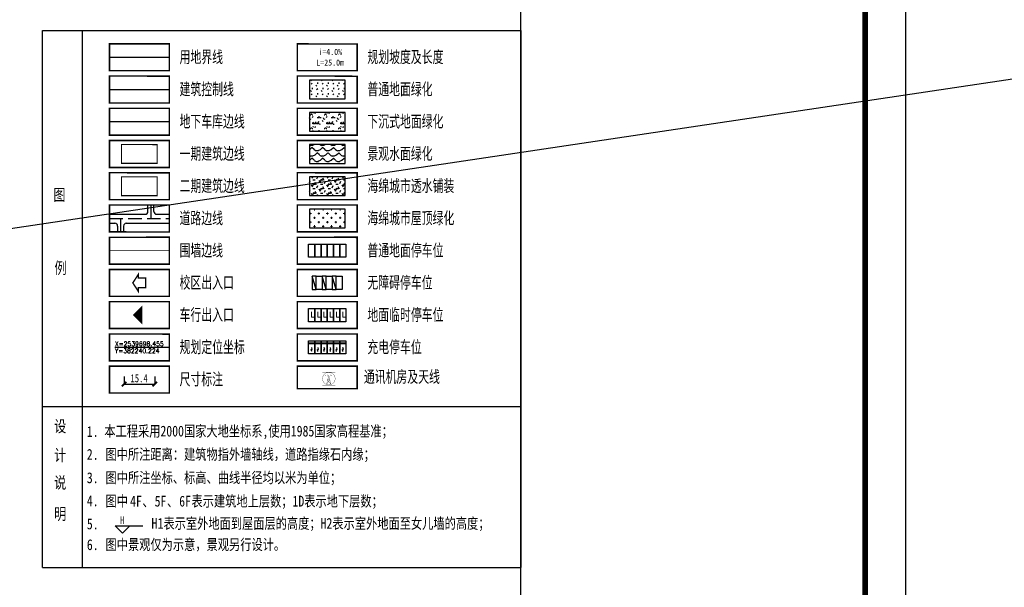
# Model space of a CAD drawing. Header units: millimetres. Extents: x 38389465 to 38395088, y 2473666 to 2480744.
# Tile 232 of 256: x 38390919 to 38391286, y 2480237 to 2480448. Entities that reach past the tile are written whole.
import ezdxf

# ---------------------------------------------------------------- set-up
doc = ezdxf.new("R2010")
doc.units = ezdxf.units.MM
doc.header["$LTSCALE"] = 2
for name, pattern in [('0', [0]), ('CENTER2', [1.125, 0.75, -0.125, 0.125, -0.125]), ('DASH', [0.35, 0.25, -0.1]), ('X2', [10, 8, -2])]:
    doc.linetypes.add(name, pattern=pattern)
doc.layers.get('0').update_dxf_attribs({"linetype": 'CONTINUOUS', "lineweight": 9})
doc.layers.add('0核算', color=6, linetype='CONTINUOUS', plot=False)
for name, color, linetype in [('PUB_TITLE', 4, 'CONTINUOUS'), ('u-road', 4, 'CONTINUOUS'), ('U_室外车位', 3, 'CONTINUOUS'), ('w-一期建筑', 4, 'CONTINUOUS'), ('w-二期建筑', 40, 'CONTINUOUS'), ('w-停车位-临时', 8, 'CONTINUOUS'), ('w-图例', 3, 'CONTINUOUS'), ('w-文字', 7, 'CONTINUOUS'), ('w-用地红线', 1, 'CONTINUOUS'), ('w-绿地面积', 82, 'CONTINUOUS'), ('w-路面铺装', 143, 'CENTER2'), ('w-道路中线', 6, 'CONTINUOUS'), ('图例', 3, 'CONTINUOUS')]:
    doc.layers.add(name, color=color, linetype=linetype)
for name, color, linetype, lineweight in [('w-地下室边线', 5, 'CONTINUOUS', 9), ('w-屋顶绿化线', 126, 'CONTINUOUS', 9), ('建筑控制线', 6, '0', 9), ('指标表', 7, 'CONTINUOUS', 9)]:
    doc.layers.add(name, color=color, linetype=linetype, lineweight=lineweight)
doc.styles.add('-宋体', font='txt', dxfattribs={"width": 0.8})
doc.styles.add('_HZTXT', font='txt.shx', dxfattribs={"width": 0.8, "bigfont": 'hztxt.shx'})
doc.styles.add('_TCH_DIM', font='SIMPLEX', dxfattribs={"bigfont": 'GBCBIG'})
doc.styles.add('宋体', font='txt', dxfattribs={"width": 0.8, "height": 8})

# ---------------------------------------------------------------- blocks, each defined once
blk = doc.blocks.new('A$C69596FC1')
at = {"layer": 'PUB_TITLE'}
for p, q in [((118899.9998965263, 84099.99981099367), (118899.9998965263, -0.0001890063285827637)), ((117899.9998965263, 999.9998109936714), (117899.9998965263, 83099.99981099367))]:
    blk.add_line(p, q, dxfattribs=at)
at = {"layer": 'PUB_TITLE', "ltscale": 0.1}
blk.add_line((109349.9998965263, 999.9998105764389), (109349.9998965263, 83099.99981099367), dxfattribs=at)
at = {"layer": 'PUB_TITLE', "const_width": 139.9999999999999}
blk.add_lwpolyline([(999.9998970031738, 83099.99981099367), (117899.9998965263, 83099.99981099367), (117899.9998965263, 999.9998109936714), (999.9998970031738, 999.9998109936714), (999.9998970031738, 83099.99981099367)], dxfattribs=at)
blk = doc.blocks.new('f_ArchTick')
at = {"color": 0, "linetype": 'ByBlock', "const_width": 0.4}
blk.add_lwpolyline([(-0.5, -0.5), (0.5, 0.5)], dxfattribs=at)
blk = doc.blocks.new('fA$C378C381B')
at = {"layer": 'w-停车位-临时', "linetype": 'ByBlock'}
for p, q in [((2.499992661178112, 5.300010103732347), (-6.370246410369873e-07, 5.300011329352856)), ((-6.370246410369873e-07, 5.300011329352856), (1.452863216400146e-06, 1.15521252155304e-05)), ((1.264402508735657, 4.283698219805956), (1.106551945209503, 3.451464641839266)), ((2.49999475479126, 1.033022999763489e-05), (2.499992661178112, 5.300010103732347)), ((1.452863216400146e-06, 1.15521252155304e-05), (2.49999475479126, 1.033022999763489e-05)), ((0.3000002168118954, 1.00001135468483), (0.3000001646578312, 1.160011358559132)), ((0.3000001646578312, 1.160011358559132), (2.199995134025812, 1.160010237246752)), ((2.199995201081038, 1.000010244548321), (0.3000002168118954, 1.00001135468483)), ((1.106551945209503, 3.451464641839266), (1.480961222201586, 3.563287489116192)), ((1.480961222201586, 3.563287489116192), (1.29599554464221, 2.708613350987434)), ((2.499994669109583, 0.2125166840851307), (1.959996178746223, 0.2125170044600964)), ((1.959996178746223, 0.2125170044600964), (1.9599962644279, 1.040473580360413e-05)), ((1.9599962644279, 1.040473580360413e-05), (2.49999475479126, 1.008808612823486e-05)), ((2.199995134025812, 1.160010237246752), (2.199995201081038, 1.000010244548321)), ((2.49999475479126, 1.008808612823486e-05), (2.499994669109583, 0.2125166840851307))]:
    blk.add_line(p, q, dxfattribs=at)
blk = doc.blocks.new('fA$C6CBF7187')
at = {"layer": 'U_室外车位', "color": 193}
blk.add_lwpolyline([(-1.455098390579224e-05, 4.92899878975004), (2.324985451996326, 4.928999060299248), (2.324986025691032, -9.406358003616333e-07), (-1.39772891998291e-05, -1.210719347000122e-06)], close=True, dxfattribs=at)
at = {"layer": 'U_室外车位', "color": 193, "style": '_HZTXT', "width": 0.8}
blk.add_text('L', height=2, rotation=6.616315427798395e-06, dxfattribs=at).set_placement((0.7997575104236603, 1.646868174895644))
blk = doc.blocks.new('通讯机房及天线')
at = {"const_width": 0.1}
blk.add_lwpolyline([(-2.5, -2.5), (2.5, -2.5), (2.5, 2.5), (-2.5, 2.5)], close=True, dxfattribs=at)
blk.add_lwpolyline([(-1.486096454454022e-16, -2.426979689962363, 0.9999999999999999), (1.486096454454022e-16, 2.426979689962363, 0.9999999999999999)], format="xyb", close=True, dxfattribs=at)
for points in [[(-0.9638509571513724, 1.432952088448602, 0.9746388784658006), (-0.9368507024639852, 1.010429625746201)], [(-0.4868470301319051, 1.450931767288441, 1.100025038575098), (-0.4598468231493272, 1.001439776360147)], [(0.4851608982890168, 1.019419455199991, 1.15836666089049), (0.5031610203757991, 1.450931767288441)], [(0.9621647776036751, 1.010429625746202, 0.9785674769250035), (0.9801648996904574, 1.432952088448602)]]:
    blk.add_lwpolyline(points, format="xyb", dxfattribs=at)
blk.add_lwpolyline([(-0.873850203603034, -2.136014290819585), (-0.009843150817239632, 1.226185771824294), (0.80016344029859, -2.180963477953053), (-0.44345622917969, -0.4611776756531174), (0.3916443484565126, -0.4626002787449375), (-0.873850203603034, -2.136014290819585)], dxfattribs=at)
blk = doc.blocks.new('f图例')
at = {"layer": 'w-屋顶绿化线'}
h = blk.add_hatch(dxfattribs=at)
h.set_pattern_fill('CROSS', color=256, scale=0.9999999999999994, angle=2.544443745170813e-14, style=0)
h.set_pattern_definition([(2.544443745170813e-14, (-1098.088274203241, 1815.405326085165), (1.587499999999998, 1.5875), [0.7937499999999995, -2.381249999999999]), (90, (-1097.691399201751, 1815.008451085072), (-1.5875, 1.587499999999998), [0.7937499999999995, -2.381249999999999])])
h.paths.add_polyline_path([(99.49997438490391, -66.49999721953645), (99.49997512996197, -73.49999721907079), (112.8199751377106, -73.49999498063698), (112.8199743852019, -66.49999498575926)])
at = {"layer": 'w-绿地面积'}
h = blk.add_hatch(dxfattribs=at)
h.set_pattern_fill('GRASS', color=122, style=0)
h.set_pattern_definition([(90, (-1098.08827304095, 1803.405326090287), (-1.99559095, 1.99559095), [0.52916132, -3.4620203]), (45, (-1098.08827304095, 1803.405326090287), (-1.995592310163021, 1.995592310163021), [0.52916132, -2.2930323]), (135, (-1098.08827304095, 1803.405326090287), (-1.995592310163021, -1.995592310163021), [0.52916132, -2.2930323])])
h.paths.add_polyline_path([(99.4999697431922, -18.49999724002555), (99.49997048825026, -25.49999723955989), (112.8199704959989, -25.49999500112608), (112.8199697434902, -18.49999500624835)])
h = blk.add_hatch(dxfattribs=at)
h.set_pattern_fill('草坪或^_^T^Q', color=80, style=0)
h.set_pattern_definition([(0, (-1096.528273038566, 1803.509326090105), (5.2, 5.2), [0.78, -0.156, 0.208, -0.156, 0.78, -3.12]), (0, (-1096.788273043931, 1803.665326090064), (5.2, 5.2), [0.52, -0.39, 0.78, -0.39, 0.52, -2.6]), (0, (-1094.968273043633, 1805.745326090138), (5.2, 5.2), [0.65, -0.26, 0.65, -3.64]), (0, (-1097.568273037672, 1806.785326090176), (5.2, 5.2), [0.26, -0.52, 0.26, -4.16]), (90, (-1097.048273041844, 1806.785326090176), (-5.2, 5.2), [0.468, -4.732]), (90, (-1095.48827303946, 1803.665326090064), (-5.2, 5.2), [0.52, -4.68]), (90, (-1094.18827304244, 1805.745326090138), (-5.2, 5.2), [0.52, -4.68]), (45, (-1094.812273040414, 1803.613326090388), (4.440892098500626e-16, 5.199999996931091), [0.52, -6.8339105]), (135, (-1096.164273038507, 1803.613326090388), (-5.199999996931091, 4.440892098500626e-16), [0.52, -6.8339105]), (63.43494882, (-1094.968273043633, 1803.639326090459), (4.737328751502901e-09, 5.199999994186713), [0.5199999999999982, -11.10755299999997]), (75.96375653, (-1095.228273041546, 1803.665326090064), (1.881870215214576e-10, 5.199999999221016), [0.52, -20.920149]), (75.96375653, (-1093.928273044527, 1805.745326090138), (1.881870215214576e-10, 5.199999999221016), [0.416, -21.024149]), (75.96375653, (-1096.944273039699, 1806.785326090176), (1.881870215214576e-10, 5.199999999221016), [0.364, -21.076149]), (104.03624347, (-1095.748273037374, 1803.665326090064), (-4.869531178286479e-08, 5.199999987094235), [0.52, -20.920149]), (104.03624347, (-1094.448273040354, 1805.745326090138), (-4.869531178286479e-08, 5.199999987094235), [0.416, -21.024149]), (104.03624347, (-1097.15227304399, 1806.785326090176), (-4.869531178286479e-08, 5.199999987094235), [0.364, -21.076149]), (116.5650512, (-1096.008273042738, 1803.639326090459), (-8.705092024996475e-08, 5.199999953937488), [0.5199999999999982, -11.10754699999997])])
h.paths.add_polyline_path([(99.4999697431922, -30.49999723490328), (99.49997048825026, -37.49999723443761), (112.8199704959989, -37.49999499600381), (112.8199697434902, -30.49999500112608)])
at = {"layer": 'w-绿地面积', "ltscale": 5}
h = blk.add_hatch(dxfattribs=at)
h.set_pattern_fill('水', color=152)
h.set_pattern_definition([(0, (-1098.08827304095, 1803.405326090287), (2, 2), [0.8, -3.2]), (45, (-1096.48827303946, 1803.805326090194), (4.440892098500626e-16, 4.000000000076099), [1.131368, -1.697056, 1.131372, -1.697058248]), (135, (-1094.88827303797, 1803.805326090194), (-4.000000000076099, 4.440892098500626e-16), [1.131368, -1.697056, 1.131372, -1.697058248]), (26.56505119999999, (-1097.288273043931, 1803.405326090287), (3.999999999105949, 3.389112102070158e-09), [0.8944, -8.049871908]), (26.56505119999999, (-1095.288273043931, 1805.405326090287), (3.999999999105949, 3.389112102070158e-09), [0.8944, -8.049871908]), (333.4349488, (-1094.88827303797, 1803.805326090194), (3.999999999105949, -3.389114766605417e-09), [0.8944, -8.049871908]), (333.4349488, (-1096.88827303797, 1805.805326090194), (3.999999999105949, -3.389114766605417e-09), [0.8944, -8.049871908])])
h.paths.add_polyline_path([(99.49997090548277, -42.499997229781), (99.49997165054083, -49.49999722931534), (112.8199716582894, -49.49999499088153), (112.8199709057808, -42.49999499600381)])
at = {"layer": 'w-路面铺装'}
h = blk.add_hatch(dxfattribs=at)
h.set_pattern_fill('HEX', color=143, angle=6.626585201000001e-06, style=0)
h.set_pattern_definition([(6.626585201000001e-06, (-1098.088274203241, 1815.405326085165), (-1.908062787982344e-07, 1.649777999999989), [0.9525, -1.905]), (120.0000066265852, (-1098.088274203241, 1815.405326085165), (-1.428749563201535, -0.8248891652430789), [0.9525, -1.905]), (60.00000662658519, (-1097.135774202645, 1815.405326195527), (-1.428749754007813, 0.8248888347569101), [0.9525, -1.905])])
h.paths.add_polyline_path([(99.49997299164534, -54.49999722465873), (99.4999737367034, -61.49999722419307), (112.819973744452, -61.49999498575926), (112.8199729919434, -54.49999499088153)])
for points in [[(99.4999697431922, -18.49999724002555), (99.49997048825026, -25.49999723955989), (112.8199704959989, -25.49999500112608), (112.8199697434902, -18.49999500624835)], [(99.4999697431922, -30.49999723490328), (99.49997048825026, -37.49999723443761), (112.8199704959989, -37.49999499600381), (112.8199697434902, -30.49999500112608)], [(99.49997090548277, -42.499997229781), (99.49997165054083, -49.49999722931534), (112.8199716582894, -49.49999499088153), (112.8199709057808, -42.49999499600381)], [(99.49997299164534, -54.49999722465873), (99.4999737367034, -61.49999722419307), (112.819973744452, -61.49999498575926), (112.8199729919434, -54.49999499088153)], [(99.49997438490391, -66.49999721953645), (99.49997512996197, -73.49999721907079), (112.8199751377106, -73.49999498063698), (112.8199743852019, -66.49999498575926)]]:
    blk.add_lwpolyline(points, close=True)
at = {"layer": 'u-road'}
for p, q in [((39.35246039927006, -67.45214575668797), (39.35246011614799, -64.9999983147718)), ((41.57278686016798, -67.45214538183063), (41.57278657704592, -64.99999805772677)), ((24.99997399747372, -68.4726287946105), (38.33197914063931, -68.47262725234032)), ((42.59326835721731, -68.47262675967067), (47.31997134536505, -68.472626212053)), ((24.99997449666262, -71.80209318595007), (26.99966865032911, -71.8020929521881)), ((28.02015002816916, -72.82257421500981), (28.02015027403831, -74.99999962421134)), ((30.24047650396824, -72.82257395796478), (30.24047675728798, -74.99999936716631)), ((31.26095777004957, -71.80209246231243), (47.31997172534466, -71.80209060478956))]:
    blk.add_line(p, q, dxfattribs=at)
for centre, start, end in [((38.33197902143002, -67.45214587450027), 270.0000068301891, 6.616745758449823e-06), ((42.59326823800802, -67.45214538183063), 180.0000066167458, 270.0000068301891), ((26.99966865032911, -72.82257432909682), 6.616745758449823e-06, 90.00000683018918), ((31.26095788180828, -72.82257383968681), 90.00000683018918, 180.0000066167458)]:
    blk.add_arc(centre, 1.020481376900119, start, end, dxfattribs=at)
at = {"layer": 'U_室外车位'}
for points in [[(99.18497564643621, -79.5354973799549), (101.5099756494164, -79.5354971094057), (101.5099762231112, -84.46449711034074), (99.18497622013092, -84.46449738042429)], [(101.5099756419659, -79.535497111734), (103.8349756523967, -79.53549684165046), (103.8349762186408, -84.46449684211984), (101.5099762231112, -84.46449711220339)], [(103.8349756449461, -79.5354968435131), (106.1599756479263, -79.53549657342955), (106.159976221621, -84.46449657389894), (103.8349762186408, -84.46449684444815)], [(106.1599756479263, -79.53549657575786), (108.4849756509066, -79.53549630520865), (108.4849762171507, -84.4644963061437), (106.159976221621, -84.46449657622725)], [(108.484975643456, -79.53549630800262), (110.8099756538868, -79.53549603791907), (110.8099762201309, -84.46449603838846), (108.4849762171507, -84.46449630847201)], [(110.8099756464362, -79.53549603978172), (113.1349756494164, -79.53549576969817), (113.1349762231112, -84.46449577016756), (110.8099762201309, -84.46449604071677)]]:
    blk.add_lwpolyline(points, close=True, dxfattribs=at)
at = {"layer": 'U_室外车位', "color": 83}
for points in [[(101.9905077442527, -91.53595908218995), (104.3155077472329, -91.53595881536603), (104.3157395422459, -96.46412863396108), (101.9907395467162, -96.46423798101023), (101.9907389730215, -91.53595907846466), (100.5957389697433, -91.53600408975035), (100.5959459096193, -96.46500589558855), (101.9907395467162, -96.46421190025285), (100.5957389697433, -91.53600408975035)], [(105.7102765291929, -91.53591380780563), (108.0352765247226, -91.53591354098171), (108.0355083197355, -96.46408335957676), (105.7105083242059, -96.46419270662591), (105.7105077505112, -91.53591380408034), (104.3155077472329, -91.53595881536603), (104.315714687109, -96.46496062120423), (105.7105083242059, -96.46416662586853), (104.3155077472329, -91.53595881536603)], [(109.4300453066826, -91.53586853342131), (111.7550453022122, -91.53586826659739), (111.7552770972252, -96.46403808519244), (109.4302771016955, -96.46414743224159), (109.4302765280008, -91.53586852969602), (108.0352765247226, -91.53591354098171), (108.0354834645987, -96.46491534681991), (109.4302771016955, -96.46412135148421), (108.0352765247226, -91.53591354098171)]]:
    blk.add_lwpolyline(points, dxfattribs=at)
at = {"layer": 'w-一期建筑', "const_width": 0.4}
blk.add_lwpolyline([(29.49996975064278, -42.49999981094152), (29.49997049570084, -49.49999981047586), (42.81997050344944, -49.49999757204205), (42.8199697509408, -42.49999757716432)], close=True, dxfattribs=at)
at = {"layer": 'w-二期建筑', "const_width": 0.4}
blk.add_lwpolyline([(29.49996975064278, -54.49999980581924), (29.49997049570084, -61.49999980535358), (42.81997050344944, -61.49999756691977), (42.8199697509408, -54.49999757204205)], close=True, dxfattribs=at)
at = {"layer": 'w-图例'}
for p, q in [((-0.007353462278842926, -199.9999995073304), (0, 0)), ((14.99264653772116, -199.9999995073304), (15, 0)), ((-0.002060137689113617, -140), (178.3455135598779, -140.01659665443)), ((27.07796564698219, -184.4082622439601), (37.40059548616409, -184.4082610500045)), ((29.81410531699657, -187.1444017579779), (27.07796564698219, -184.4082622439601)), ((29.81410531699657, -187.1444017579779), (32.55024435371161, -184.4082616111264)), ((-0.007353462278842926, -199.9999995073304), (178.3455135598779, -200.0165966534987))]:
    blk.add_line(p, q, dxfattribs=at)
at = {"layer": 'w-图例', "linetype": 'ByBlock'}
for p, q in [((0, 0), (178.3500000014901, 0)), ((178.3500000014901, 0), (178.3455135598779, -200.0165966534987))]:
    blk.add_line(p, q, dxfattribs=at)
at = {"layer": 'w-图例', "color": 3, "linetype": 'Continuous'}
blk.add_line((47.29595571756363, -117.999997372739), (27.00373926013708, -117.9999997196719), dxfattribs=at)
at = {"layer": 'w-图例', "ltscale": 0.5}
for p, q in [((30.44180903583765, -128.9095033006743), (30.44180937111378, -131.831483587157)), ((30.44180935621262, -131.6975635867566), (41.87814653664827, -131.6975622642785)), ((41.87814621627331, -128.9095006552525), (41.87814655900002, -131.8314822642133))]:
    blk.add_line(p, q, dxfattribs=at)
at = {"layer": 'w-图例', "const_width": 0.5315007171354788}
for points in [[(24.99996563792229, -5), (24.99996671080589, -15), (47.31996671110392, -14.99999741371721), (47.31996563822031, -4.999997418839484)], [(94.99996850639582, -4.99999741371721), (94.99996957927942, -14.99999741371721), (117.3199695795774, -14.99999482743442), (117.3199685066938, -4.999994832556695)], [(24.99996680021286, -16.99999999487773), (24.99996787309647, -26.99999999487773), (47.31996787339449, -26.99999740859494), (47.31996680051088, -16.99999741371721)], [(94.99996957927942, -16.99999741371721), (94.99997065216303, -26.99999741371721), (117.3199706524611, -26.99999482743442), (117.3199695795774, -16.99999483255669)], [(24.99996819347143, -28.99999998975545), (24.99996926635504, -38.99999998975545), (47.31996926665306, -38.99999740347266), (47.31996819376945, -28.99999740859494)], [(94.99997074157, -28.99999740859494), (94.9999718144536, -38.99999740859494), (117.3199718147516, -38.99999482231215), (117.319970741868, -28.99999482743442)], [(24.99996958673, -40.99999998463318), (24.99997065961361, -50.99999998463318), (47.31997065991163, -50.99999739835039), (47.31996958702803, -40.99999740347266)], [(94.99997190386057, -40.99999740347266), (94.99997297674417, -50.99999740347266), (117.3199729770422, -50.99999481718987), (117.3199719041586, -40.99999482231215)], [(24.99996958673, -52.9999999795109), (24.99997065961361, -62.9999999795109), (47.31997065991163, -62.99999739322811), (47.31996958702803, -52.99999739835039)], [(94.99997399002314, -52.99999739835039), (94.99997506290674, -62.99999739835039), (117.3199750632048, -62.9999948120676), (117.3199739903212, -52.99999481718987)], [(24.99997097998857, -64.99999997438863), (24.99997205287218, -74.99999997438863), (47.3199720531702, -74.99999738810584), (47.3199709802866, -64.99999739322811)], [(94.99997538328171, -64.99999739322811), (94.99997645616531, -74.99999739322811), (117.3199764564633, -74.99999480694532), (117.3199753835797, -64.9999948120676)], [(24.99997237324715, -76.99999996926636), (24.99997344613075, -86.99999996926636), (47.31997344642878, -86.99999738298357), (47.31997237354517, -76.99999738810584)], [(94.99997515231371, -76.99999996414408), (94.99997622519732, -86.99999996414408), (117.3199762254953, -86.99999737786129), (117.3199751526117, -76.99999738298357)], [(24.99997376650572, -88.99999996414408), (24.99997483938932, -98.99999996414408), (47.31997483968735, -98.99999737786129), (47.31997376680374, -88.99999738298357)], [(94.99997654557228, -88.9999999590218), (94.99997761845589, -98.9999999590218), (117.3199776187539, -98.99999737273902), (117.3199765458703, -88.99999737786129)], [(24.99997515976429, -100.9999999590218), (24.9999762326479, -110.9999999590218), (47.31997623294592, -110.999997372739), (47.31997516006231, -100.9999973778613)], [(94.99997793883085, -100.9999999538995), (94.99997901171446, -110.9999999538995), (117.3199790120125, -110.9999973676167), (117.3199779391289, -100.999997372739)], [(24.99997655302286, -112.9999999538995), (24.99997762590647, -122.9999999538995), (47.31997762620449, -122.9999973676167), (47.31997655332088, -112.999997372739)], [(94.99997933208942, -112.9999999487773), (94.99998040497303, -122.9999999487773), (117.3199804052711, -122.9999973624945), (117.3199793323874, -112.9999973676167)], [(24.99997794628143, -124.9999999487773), (24.99997901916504, -134.9999999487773), (47.31997901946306, -134.9999973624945), (47.31997794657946, -124.9999973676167)]]:
    blk.add_lwpolyline(points, close=True, dxfattribs=at)
at = {"layer": 'w-图例', "color": 3}
blk.add_lwpolyline([(98.14437890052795, -9.99999676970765, 0, 0, 0), (112.8411086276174, -9.999995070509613, 0.5555200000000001, 0, 0), (114.9243086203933, -9.999994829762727, 0, 0, 0)], format="xyseb", dxfattribs=at)
at = {"layer": 'w-地下室边线', "linetype": 'DASH', "ltscale": 5, "const_width": 0.5, "flags": 128}
blk.add_lwpolyline([(24.99996872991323, -33.99999998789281), (47.31996873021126, -33.99999740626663)], dxfattribs=at)
at = {"layer": 'w-文字', "color": 1, "const_width": 0.5029999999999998}
blk.add_lwpolyline([(33.6950616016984, -93.99999885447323), (35.81179814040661, -90.76025383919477), (35.81179830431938, -92.22873450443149), (38.47642425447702, -92.22873429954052), (38.47642467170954, -95.77126250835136), (35.8117987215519, -95.77126271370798), (35.81179888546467, -97.23974338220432)], close=True, dxfattribs=at)
at = {"layer": 'w-文字', "color": 5, "flags": 128}
blk.add_lwpolyline([(37.29506298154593, -105.9999984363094, 7.200000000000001, 0, 0), (33.69506298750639, -105.9999988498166, 0, 0, 0)], format="xyseb", dxfattribs=at)
at = {"layer": 'w-用地红线', "linetype": 'CENTER2', "ltscale": 3, "const_width": 0.5, "flags": 128}
blk.add_lwpolyline([(24.99996620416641, -9.999999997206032), (47.31996620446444, -9.999997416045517)], dxfattribs=at)
at = {"layer": 'w-道路中线', "linetype": 'DASH', "ltscale": 10}
blk.add_line((40.47704168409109, -69.99999818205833), (40.47704111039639, -64.99999818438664), dxfattribs=at)
at = {"layer": 'w-道路中线', "linetype": 'DASH', "ltscale": 10, "flags": 128}
for points in [[(24.99997416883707, -69.99999997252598), (47.3199715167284, -69.99999739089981)], [(29.14473068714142, -69.99999949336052), (29.14473126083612, -74.99999949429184)]]:
    blk.add_lwpolyline(points, dxfattribs=at)
at = {"layer": '图例', "const_width": 0.5315007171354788}
blk.add_lwpolyline([(94.99998040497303, -124.9999973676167), (94.99998138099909, -133.3699973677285), (117.3199813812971, -133.3699947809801), (117.3199804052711, -124.9999947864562)], close=True, dxfattribs=at)
at = {"layer": '建筑控制线', "linetype": 'X2', "const_width": 0.5, "flags": 128}
blk.add_lwpolyline([(24.99996733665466, -21.99999999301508), (47.31996733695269, -21.9999974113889)], dxfattribs=at)
at = {"layer": '指标表', "linetype": 'ByBlock', "const_width": 0.3, "flags": 128}
blk.add_lwpolyline([(24.99997290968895, -81.99999996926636), (47.31997290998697, -81.99999738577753)], dxfattribs=at)
at = {"layer": 'U_室外车位', "color": 193}
for p in [(99.18499633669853, -108.4644977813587), (101.5099963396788, -108.4644975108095), (103.834996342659, -108.4644972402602), (106.1599963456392, -108.464496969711), (108.4849963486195, -108.4644966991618), (110.8099963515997, -108.4644964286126)]:
    blk.add_blockref('fA$C6CBF7187', p, dxfattribs=at)
at = {"layer": 'U_室外车位', "color": 143, "xscale": -0.9299999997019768, "yscale": 0.9300000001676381, "zscale": 0.93, "rotation": 180}
for p in [(99.1849996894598, -115.5354894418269, -1.838902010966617e-06), (101.5099934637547, -115.535490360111, -1.471121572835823e-06), (103.8349872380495, -115.5354912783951, -1.103341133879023e-06), (106.1599810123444, -115.5354901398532, -7.355607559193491e-07), (108.4849747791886, -115.5354890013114, -3.677803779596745e-07), (110.8099685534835, -115.5354878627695)]:
    blk.add_blockref('fA$C378C381B', p, dxfattribs=at)
at = {"layer": 'w-图例', "ltscale": 0.5, "xscale": 1.63679999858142, "yscale": 1.63679999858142, "zscale": 1.63679999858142}
for p, rotation in [((30.44180935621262, -131.6975635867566), 180.0000066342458), ((41.87814653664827, -131.6975622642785), 6.634245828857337e-06)]:
    blk.add_blockref('f_ArchTick', p, dxfattribs=dict(at, rotation=rotation))
at = {"layer": '图例', "color": 0, "linetype": 'Continuous', "xscale": 0.9672050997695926, "yscale": 0.9672050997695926, "zscale": 0.9672050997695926, "rotation": 359.9997654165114}
blk.add_blockref('通讯机房及天线', (106.7474875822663, -129.6644694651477), dxfattribs=at)
at = {"layer": 'w-图例', "color": 0, "linetype": 'Continuous', "style": '_HZTXT', "width": 0.8}
for s, p in [('用地界线', (51.11553760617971, -12.56838273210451)), ('规划坡度及长度', (121.1155404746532, -12.56838014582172)), ('建筑控制线', (51.11553876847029, -24.56838272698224)), ('普通地面绿化', (121.1155415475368, -24.56838014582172)), ('地下车库边线', (51.11554016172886, -36.56838272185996)), ('下沉式地面绿化', (121.1155427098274, -36.56838014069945)), ('一期建筑边线', (51.11554155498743, -48.56838271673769)), ('景观水面绿化', (121.115544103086, -48.56838013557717)), ('二期建筑边线', (51.11554155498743, -60.56838271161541)), ('海绵城市透水铺装', (121.1155459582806, -60.5683801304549)), ('道路边线', (51.115542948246, -72.56838270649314)), ('海绵城市屋顶绿化', (121.1155473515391, -72.56838012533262)), ('围墙边线', (51.11554434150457, -84.56838270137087)), ('普通地面停车位', (121.1155471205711, -84.56838269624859)), ('校区出入口', (51.11554573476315, -96.56838269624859)), ('无障碍停车位', (121.1155485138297, -96.56838269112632)), ('车行出入口', (51.11554712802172, -108.5683826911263)), ('地面临时停车位', (121.1155499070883, -108.568382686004)), ('规划定位坐标', (51.11554852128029, -120.568382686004)), ('充电停车位', (121.1155513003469, -120.5683826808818)), ('尺寸标注', (51.11554991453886, -132.5683826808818))]:
    blk.add_text(s, height=5.061911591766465, rotation=6.616315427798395e-06, dxfattribs=at).set_placement(p)
at = {"layer": 'w-图例', "color": 7, "style": '宋体', "width": 0.8}
for s, p in [('i=4.0%', (102.8425968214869, -9.10719622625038)), ('L=25.0m', (102.0791340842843, -13.0902646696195))]:
    blk.add_text(s, height=2.260253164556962, rotation=6.625842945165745e-06, dxfattribs=at).set_placement(p)
at = {"layer": 'w-图例', "style": '-宋体', "width": 0.8}
for s, height, rotation, p in [('图', 4.361096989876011, 359.9953910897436, (4.069777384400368, -63.37196430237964)), ('例', 4.361096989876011, 359.9953910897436, (4.496105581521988, -90.6363836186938)), ('设', 4.361096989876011, 359.9953910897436, (4.37822699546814, -149.5696042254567)), ('本工程采用2000国家大地坐标系,使用1985国家高程基准；', 4.02214440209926, 6.616745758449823e-06, (23.07570931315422, -151.1867963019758)), ('1.', 4.022144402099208, 6.616745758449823e-06, (16.56517481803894, -151.3432137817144)), ('计', 4.361096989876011, 359.9953910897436, (4.378228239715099, -160.3163613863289)), ('2.', 4.022144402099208, 6.616745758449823e-06, (16.56384319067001, -159.8541904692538)), ('图中所注距离：建筑物指外墙轴线，道路指缘石内缘；', 4.022144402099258, 6.616745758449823e-06, (23.50288391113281, -159.8318444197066)), ('3.', 4.022144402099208, 6.616745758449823e-06, (16.56316784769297, -168.5589261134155)), ('图中所注坐标、标高、曲线半径均以米为单位；', 4.022144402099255, 6.616745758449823e-06, (23.52857556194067, -168.5142348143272)), ('说', 4.361096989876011, 359.9953910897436, (4.378229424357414, -170.5491776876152)), ('4.', 4.022144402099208, 6.616745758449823e-06, (16.56316884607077, -177.1606476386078)), ('图中', 4.022144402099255, 6.616745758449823e-06, (23.52857657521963, -177.2750704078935)), ('4F', 4.022144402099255, 6.616745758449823e-06, (32.68118961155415, -177.2750693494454)), ('、', 4.022144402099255, 6.616745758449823e-06, (37.25749613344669, -177.2750688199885)), ('5F', 4.022144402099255, 6.616745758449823e-06, (41.83380265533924, -177.2750682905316)), ('、', 4.022144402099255, 6.616745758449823e-06, (46.41010916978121, -177.2750677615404)), ('6F', 4.022144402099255, 6.616745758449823e-06, (50.98641569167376, -177.2750672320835)), ('表示建筑地上层数；1D表示地下层数；', 4.022144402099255, 6.616745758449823e-06, (55.5627222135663, -177.2750667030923)), ('明', 4.361096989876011, 359.9953910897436, (4.378230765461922, -182.188986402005)), ('5.', 4.022144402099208, 6.616745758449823e-06, (16.56316983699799, -185.7523548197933)), ('H', 2.791102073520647, 359.9953910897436, (28.99331551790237, -183.7363122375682)), ('H', 4.022144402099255, 6.616745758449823e-06, (40.64286495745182, -185.5519777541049)), ('1表示室外地面到屋面层的高度；H2表示室外地面至女儿墙的高度；', 4.022144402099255, 6.616745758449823e-06, (42.93101821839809, -185.5519774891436)), ('6.', 4.022144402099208, 6.616745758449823e-06, (16.56316784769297, -193.4844252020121)), ('图中景观仅为示意，景观另行设计。', 4.022144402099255, 6.616745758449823e-06, (23.52857556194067, -193.4397339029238))]:
    blk.add_text(s, height=height, rotation=rotation, dxfattribs=at).set_placement(p)
at = {"layer": 'w-图例', "color": 3, "linetype": 'Continuous', "style": '_TCH_DIM'}
for s, p in [('X=2539698.455', (27.00373920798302, -117.5254455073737)), ('Y=382240.224', (27.00373950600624, -120.1354936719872))]:
    blk.add_text(s, height=1.660939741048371, rotation=6.616315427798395e-06, dxfattribs=at).set_placement(p)
at = {"layer": 'w-图例', "color": 7, "insert": (36.04505684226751, -129.5371830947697), "char_height": 2.976, "attachment_point": 5, "rotation": 6.626585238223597e-06, "style": '宋体'}
blk.add_mtext('\\A1;15.4', dxfattribs=at)
at = {"layer": '图例', "color": 0, "linetype": 'Continuous', "style": '_HZTXT', "width": 0.8}
blk.add_text('通讯机房及天线', height=5.061911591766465, rotation=6.616315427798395e-06, dxfattribs=at).set_placement((119.8062019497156, -131.6397714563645))

msp = doc.modelspace()

# ---------------------------------------------------------------- linework, layer by layer
at = {"layer": '0核算', "color": 2, "linetype": 'Continuous', "flags": 128}
msp.add_lwpolyline([(38390159.78067793, 2480257.537357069), (38392296.55401243, 2480576.597181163)], dxfattribs=at)

# ---------------------------------------------------------------- block references
at = {"linetype": 'ByBlock', "xscale": 0.01500000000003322, "yscale": 0.01500000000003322, "zscale": 0.01500000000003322}
msp.add_blockref('A$C69596FC1', (38389465.97101418, 2479333.813706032), dxfattribs=at)
at = {"layer": 'w-图例', "linetype": 'ByBlock'}
msp.add_blockref('f图例', (38390927.87101264, 2480444.163703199), dxfattribs=at)

doc.saveas('drawing.dxf')
